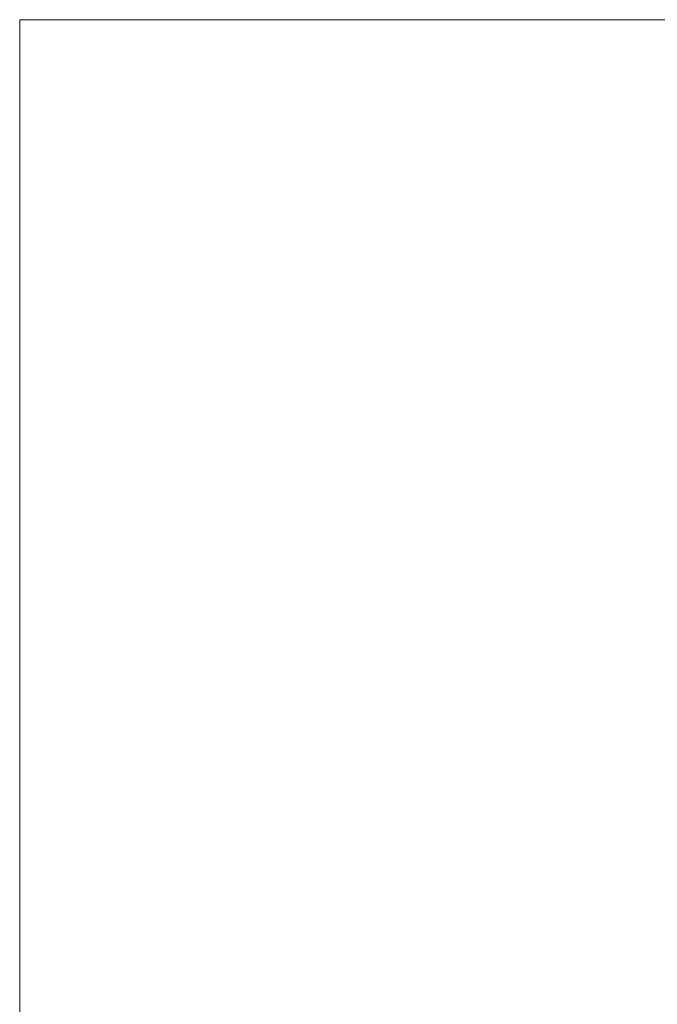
# Model space of a CAD drawing. Header units: millimetres. Extents: x -9747 to -9073, y 149 to 1057.
# Tile 15 of 27: x -9747 to -9453, y 603 to 1057. Entities that reach past the tile are written whole.
import ezdxf

# ---------------------------------------------------------------- set-up
doc = ezdxf.new("R2010")
doc.units = ezdxf.units.MM
doc.layers.add('G-ANNO-SYMB', color=111, linetype='Continuous', lineweight=9)

msp = doc.modelspace()

# ---------------------------------------------------------------- linework, layer by layer
at = {"layer": 'G-ANNO-SYMB'}
for p, q in [((-9746.71, 1056.77, 137.55), (-9746.71, 149.21, 137.55)), ((-9073.04, 1056.77, -226.55), (-9746.71, 1056.77, -226.55)), ((-9746.71, 149.21, -226.55), (-9746.71, 1056.77, -226.55)), ((-9746.71, 1056.77, 137.55), (-9746.71, 1056.77, -226.55)), ((-9073.04, 1056.77, 137.55), (-9746.71, 1056.77, 137.55))]:
    msp.add_line(p, q, dxfattribs=at)

doc.saveas('drawing.dxf')
